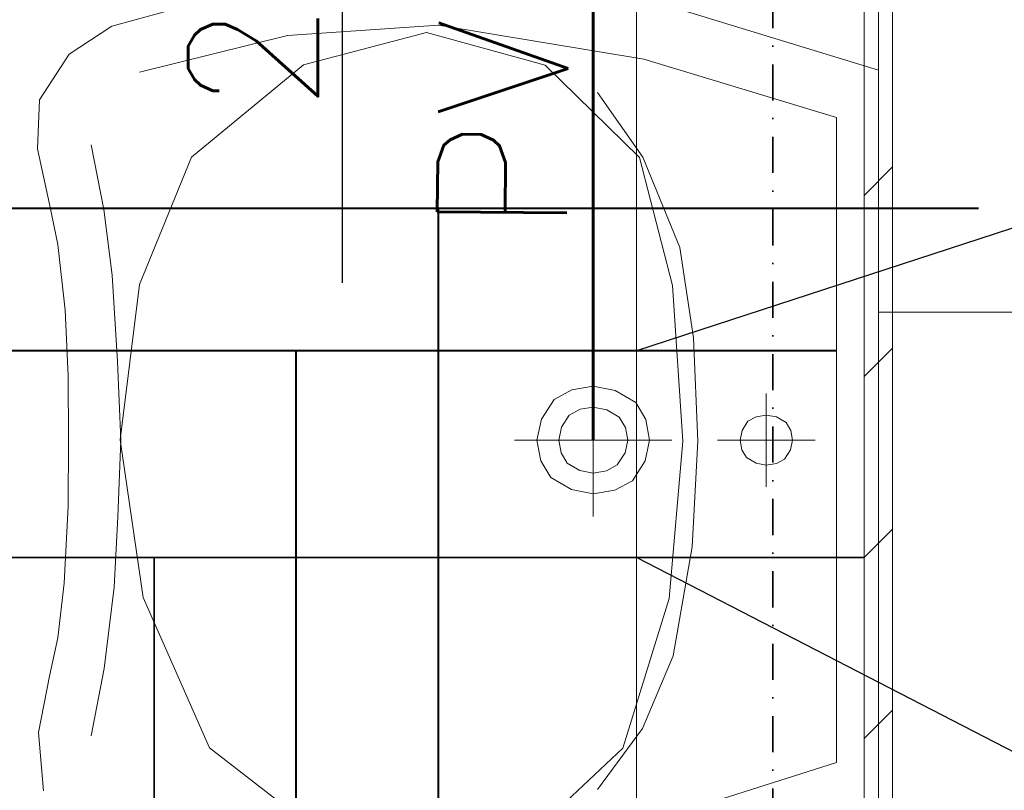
# Model space of a CAD drawing. Header units: millimetres. Extents: x 204754 to 499005, y -178579 to -103222.
# Tile 9 of 178: x 220333 to 221026, y -134855 to -134313. Entities that reach past the tile are written whole.
import ezdxf
from ezdxf import colors
from ezdxf.entities.mleader import LeaderData, LeaderLine
from ezdxf.lldxf.tags import DXFTag
from ezdxf.math import Vec2, Vec3

# ---------------------------------------------------------------- set-up
doc = ezdxf.new("R2010")
doc.units = ezdxf.units.MM
doc.header["$MEASUREMENT"] = 0
doc.linetypes.add('KRESKAKROPKAX2', pattern=[50.8, 25.4, -12.7, 0, -12.7])
doc.layers.get('0').update_dxf_attribs({"color": 252, "lineweight": 5})
for name, color, linetype, lineweight in [('G-IMPT_Nr_pióra__47', 252, 'Continuous', 5), ('IS_Ciepła_woda', 1, 'DASHDOT', 40), ('IS_KS', 34, 'Continuous', 60), ('IS_KS pod stropem', 210, 'KRESKAKROPKAX2', 35), ('IS_opisy', 7, 'Continuous', 35), ('Nowe_! NAZWY POM_Nr_pióra__19', 252, 'Continuous', 5), ('Nowe_220-A Ściany', 252, 'Continuous', 5), ('Nowe_220-A Ściany_Nr_pióra__87', 252, 'Continuous', 5), ('Nowe_Nowe_220(1)-A Ściany zewnętrzne_Nr_pióra__57', 252, 'Continuous', 5), ('SANITARNE-IS-Działka wody zimnej', 5, 'Continuous', 35)]:
    doc.layers.add(name, color=color, linetype=linetype, lineweight=lineweight)
doc.layers.add('IS_Opisy_działek_Wodociag', color=7, linetype='SOLID', true_color=0x000000)
doc.styles.add('Opisowy', font='arial.ttf')
doc.styles.add('STYLE1', font='simplex.shx')
tags = doc.linetypes.add('DASHDOT', pattern=[20, 10, -5, 0, -5]).pattern_tags.tags
tags[10:11] = [DXFTag(74, 4), DXFTag(75, 0), DXFTag(340, '0'), DXFTag(46, 0.0), DXFTag(50, 0.0), DXFTag(44, 0.0), DXFTag(45, 0.0)]
tags[8:9] = [DXFTag(74, 4), DXFTag(75, 0), DXFTag(340, '0'), DXFTag(46, 0.0), DXFTag(50, 0.0), DXFTag(44, 0.0), DXFTag(45, 0.0)]
tags[6:7] = [DXFTag(74, 4), DXFTag(75, 0), DXFTag(340, '0'), DXFTag(46, 0.0), DXFTag(50, 0.0), DXFTag(44, 0.0), DXFTag(45, 0.0)]
tags[4:5] = [DXFTag(74, 4), DXFTag(75, 0), DXFTag(340, '0'), DXFTag(46, 0.0), DXFTag(50, 0.0), DXFTag(44, 0.0), DXFTag(45, 0.0)]
tags = doc.linetypes.add('SOLID', pattern=[10, 10, 0]).pattern_tags.tags
tags[6:7] = [DXFTag(74, 4), DXFTag(75, 0), DXFTag(340, '0'), DXFTag(46, 0.0), DXFTag(50, 0.0), DXFTag(44, 0.0), DXFTag(45, 0.0)]
tags[4:5] = [DXFTag(74, 4), DXFTag(75, 0), DXFTag(340, '0'), DXFTag(46, 0.0), DXFTag(50, 0.0), DXFTag(44, 0.0), DXFTag(45, 0.0)]

# ---------------------------------------------------------------- blocks, each defined once
blk = doc.blocks.new('podkład 20251118')
at = {"layer": 'G-IMPT_Nr_pióra__47', "color": 252, "linetype": 'Continuous', "lineweight": 5}
for p, q in [((220513.83, -134285.78), (220398.07, -134317.45)), ((220513.83, -134285.78), (220398.07, -134317.45)), ((220937.11, -134348.45), (220787.73, -134302.71)), ((220937.11, -134348.45), (220787.73, -134302.71)), ((220398.07, -134317.45), (220368.04, -134337.17)), ((220398.07, -134317.45), (220368.04, -134337.17)), ((220627.67, -134316.66), (220521.66, -134323.97)), ((220627.67, -134316.66), (220521.66, -134323.97)), ((220772.12, -134340.59), (220627.67, -134316.66)), ((220772.12, -134340.59), (220627.67, -134316.66)), ((220521.66, -134323.97), (220417.44, -134349.79)), ((220521.66, -134323.97), (220417.44, -134349.79)), ((220532.97, -134344.68), (220619.32, -134321.85)), ((220532.97, -134344.68), (220619.32, -134321.85)), ((220619.32, -134321.85), (220702.81, -134344.81)), ((220619.32, -134321.85), (220702.81, -134344.81)), ((220368.04, -134337.17), (220347.23, -134369.2)), ((220368.04, -134337.17), (220347.23, -134369.2)), ((220907.57, -134381.7), (220772.12, -134340.59)), ((220907.57, -134381.7), (220772.12, -134340.59)), ((220453.99, -134409.45), (220532.97, -134344.68)), ((220453.99, -134409.45), (220532.97, -134344.68)), ((220702.81, -134344.81), (220769.08, -134409.87)), ((220702.81, -134344.81), (220769.08, -134409.87)), ((220937.11, -134868.45), (220937.11, -134348.45)), ((220937.11, -134868.45), (220937.11, -134348.45)), ((220739.48, -134364.07), (220771.42, -134409.47)), ((220739.48, -134364.07), (220771.42, -134409.47)), ((220347.23, -134369.2), (220345.7, -134403.75)), ((220347.23, -134369.2), (220345.7, -134403.75)), ((220907.57, -134835.2), (220907.57, -134381.7)), ((220907.57, -134835.2), (220907.57, -134381.7)), ((220392.54, -134446.39), (220383.45, -134400.78)), ((220392.54, -134446.39), (220383.45, -134400.78)), ((220345.7, -134403.75), (220354.2, -134442.6)), ((220345.7, -134403.75), (220354.2, -134442.6)), ((220417.44, -134499.12), (220453.99, -134409.45)), ((220417.44, -134499.12), (220453.99, -134409.45)), ((220769.08, -134409.87), (220792.24, -134499.81)), ((220769.08, -134409.87), (220792.24, -134499.81)), ((220771.42, -134409.47), (220797.4, -134473)), ((220771.42, -134409.47), (220797.4, -134473)), ((220354.2, -134442.6), (220360.06, -134471.03)), ((220354.2, -134442.6), (220360.06, -134471.03)), ((220398.22, -134492.47), (220392.54, -134446.39)), ((220398.22, -134492.47), (220392.54, -134446.39)), ((220360.06, -134471.03), (220365.34, -134517.14)), ((220360.06, -134471.03), (220365.34, -134517.14)), ((220797.4, -134473), (220807.01, -134536.52)), ((220797.4, -134473), (220807.01, -134536.52)), ((220402.06, -134553.23), (220398.22, -134492.47)), ((220402.06, -134553.23), (220398.22, -134492.47)), ((220403.94, -134608.3), (220417.44, -134499.12)), ((220403.94, -134608.3), (220417.44, -134499.12)), ((220792.24, -134499.81), (220799.64, -134609.12)), ((220792.24, -134499.81), (220799.64, -134609.12)), ((220365.34, -134517.14), (220367.48, -134563.27)), ((220365.34, -134517.14), (220367.48, -134563.27)), ((220807.01, -134536.52), (220810.19, -134609.12)), ((220807.01, -134536.52), (220810.19, -134609.12)), ((220404.35, -134608.61), (220402.06, -134553.23)), ((220404.35, -134608.61), (220402.06, -134553.23)), ((220736.61, -134662.27), (220736.61, -134554.64)), ((220736.61, -134662.27), (220736.61, -134554.64)), ((220367.48, -134563.27), (220367.57, -134608.45)), ((220367.48, -134563.27), (220367.57, -134608.45)), ((220709.05, -134579.91), (220721.43, -134573.19)), ((220709.05, -134579.91), (220721.43, -134573.19)), ((220721.43, -134573.19), (220736.61, -134570.66)), ((220721.43, -134573.19), (220736.61, -134570.66)), ((220736.61, -134570.66), (220751.99, -134573.64)), ((220736.61, -134570.66), (220751.99, -134573.64)), ((220751.99, -134573.64), (220766.48, -134582.12)), ((220751.99, -134573.64), (220766.48, -134582.12)), ((220858.28, -134575.68), (220858.28, -134641.22)), ((220858.28, -134575.68), (220858.28, -134641.22)), ((220700.17, -134593.76), (220709.05, -134579.91)), ((220700.17, -134593.76), (220709.05, -134579.91)), ((220766.48, -134582.12), (220773.52, -134593.94)), ((220766.48, -134582.12), (220773.52, -134593.94)), ((220719.71, -134590.95), (220727.3, -134586.83)), ((220719.71, -134590.95), (220727.3, -134586.83)), ((220727.3, -134586.83), (220736.61, -134585.27)), ((220727.3, -134586.83), (220736.61, -134585.27)), ((220736.61, -134585.27), (220746.04, -134587.1)), ((220736.61, -134585.27), (220746.04, -134587.1)), ((220746.04, -134587.1), (220754.94, -134592.3)), ((220746.04, -134587.1), (220754.94, -134592.3)), ((220697.05, -134608.45), (220700.17, -134593.76)), ((220697.05, -134608.45), (220700.17, -134593.76)), ((220714.26, -134599.44), (220719.71, -134590.95)), ((220714.26, -134599.44), (220719.71, -134590.95)), ((220754.94, -134592.3), (220759.25, -134599.55)), ((220754.94, -134592.3), (220759.25, -134599.55)), ((220773.52, -134593.94), (220776.17, -134608.45)), ((220773.52, -134593.94), (220776.17, -134608.45)), ((220841.27, -134601.6), (220845.42, -134595.14)), ((220841.27, -134601.6), (220845.42, -134595.14)), ((220845.42, -134595.14), (220851.19, -134592)), ((220845.42, -134595.14), (220851.19, -134592)), ((220851.19, -134592), (220858.28, -134590.82)), ((220851.19, -134592), (220858.28, -134590.82)), ((220858.28, -134590.82), (220865.45, -134592.21)), ((220858.28, -134590.82), (220865.45, -134592.21)), ((220865.45, -134592.21), (220872.22, -134596.17)), ((220865.45, -134592.21), (220872.22, -134596.17)), ((220872.22, -134596.17), (220875.5, -134601.68)), ((220872.22, -134596.17), (220875.5, -134601.68)), ((220712.35, -134608.45), (220714.26, -134599.44)), ((220712.35, -134608.45), (220714.26, -134599.44)), ((220759.25, -134599.55), (220760.88, -134608.45)), ((220759.25, -134599.55), (220760.88, -134608.45)), ((220839.82, -134608.45), (220841.27, -134601.6)), ((220839.82, -134608.45), (220841.27, -134601.6)), ((220875.5, -134601.68), (220876.74, -134608.45)), ((220875.5, -134601.68), (220876.74, -134608.45)), ((220367.57, -134608.45), (220367.3, -134654.79)), ((220367.57, -134608.45), (220367.3, -134654.79)), ((220402.32, -134662.35), (220404.35, -134608.61)), ((220402.32, -134662.35), (220404.35, -134608.61)), ((220420.02, -134719.11), (220403.94, -134608.3)), ((220420.02, -134719.11), (220403.94, -134608.3)), ((220681.24, -134608.45), (220791.98, -134608.45)), ((220681.24, -134608.45), (220791.98, -134608.45)), ((220699.7, -134622.96), (220697.05, -134608.45)), ((220699.7, -134622.96), (220697.05, -134608.45)), ((220713.98, -134617.35), (220712.35, -134608.45)), ((220713.98, -134617.35), (220712.35, -134608.45)), ((220760.88, -134608.45), (220758.97, -134617.46)), ((220760.88, -134608.45), (220758.97, -134617.46)), ((220776.17, -134608.45), (220773.06, -134623.14)), ((220776.17, -134608.45), (220773.06, -134623.14)), ((220799.64, -134609.12), (220789.9, -134719.8)), ((220799.64, -134609.12), (220789.9, -134719.8)), ((220810.19, -134609.12), (220806.11, -134683.42)), ((220810.19, -134609.12), (220806.11, -134683.42)), ((220823.98, -134608.45), (220892.58, -134608.45)), ((220823.98, -134608.45), (220892.58, -134608.45)), ((220841.06, -134615.22), (220839.82, -134608.45)), ((220841.06, -134615.22), (220839.82, -134608.45)), ((220876.74, -134608.45), (220875.28, -134615.31)), ((220876.74, -134608.45), (220875.28, -134615.31)), ((220718.29, -134624.6), (220713.98, -134617.35)), ((220718.29, -134624.6), (220713.98, -134617.35)), ((220758.97, -134617.46), (220753.52, -134625.96)), ((220758.97, -134617.46), (220753.52, -134625.96)), ((220844.34, -134620.74), (220841.06, -134615.22)), ((220844.34, -134620.74), (220841.06, -134615.22)), ((220875.28, -134615.31), (220871.14, -134621.77)), ((220875.28, -134615.31), (220871.14, -134621.77)), ((220706.74, -134634.78), (220699.7, -134622.96)), ((220706.74, -134634.78), (220699.7, -134622.96)), ((220773.06, -134623.14), (220764.17, -134636.99)), ((220773.06, -134623.14), (220764.17, -134636.99)), ((220851.11, -134624.7), (220844.34, -134620.74)), ((220851.11, -134624.7), (220844.34, -134620.74)), ((220871.14, -134621.77), (220865.37, -134624.91)), ((220871.14, -134621.77), (220865.37, -134624.91)), ((220727.18, -134629.81), (220718.29, -134624.6)), ((220727.18, -134629.81), (220718.29, -134624.6)), ((220736.61, -134631.63), (220727.18, -134629.81)), ((220736.61, -134631.63), (220727.18, -134629.81)), ((220745.93, -134630.08), (220736.61, -134631.63)), ((220745.93, -134630.08), (220736.61, -134631.63)), ((220753.52, -134625.96), (220745.93, -134630.08)), ((220753.52, -134625.96), (220745.93, -134630.08)), ((220858.28, -134626.09), (220851.11, -134624.7)), ((220858.28, -134626.09), (220851.11, -134624.7)), ((220865.37, -134624.91), (220858.28, -134626.09)), ((220865.37, -134624.91), (220858.28, -134626.09)), ((220721.24, -134643.27), (220706.74, -134634.78)), ((220721.24, -134643.27), (220706.74, -134634.78)), ((220764.17, -134636.99), (220751.8, -134643.71)), ((220764.17, -134636.99), (220751.8, -134643.71)), ((220736.61, -134646.25), (220721.24, -134643.27)), ((220736.61, -134646.25), (220721.24, -134643.27)), ((220751.8, -134643.71), (220736.61, -134646.25)), ((220751.8, -134643.71), (220736.61, -134646.25)), ((220367.3, -134654.79), (220364.58, -134709.12)), ((220367.3, -134654.79), (220364.58, -134709.12)), ((220399.65, -134711.89), (220402.32, -134662.35)), ((220399.65, -134711.89), (220402.32, -134662.35)), ((220806.11, -134683.42), (220792.89, -134760.2)), ((220806.11, -134683.42), (220792.89, -134760.2)), ((220364.58, -134709.12), (220360.01, -134747.45)), ((220364.58, -134709.12), (220360.01, -134747.45)), ((220392.64, -134769.01), (220399.65, -134711.89)), ((220392.64, -134769.01), (220399.65, -134711.89)), ((220466.79, -134824.68), (220420.02, -134719.11)), ((220466.79, -134824.68), (220420.02, -134719.11)), ((220789.9, -134719.8), (220757.43, -134825.07)), ((220789.9, -134719.8), (220757.43, -134825.07)), ((220360.01, -134747.45), (220354.2, -134774.31)), ((220360.01, -134747.45), (220354.2, -134774.31)), ((220792.89, -134760.2), (220771.15, -134811.13)), ((220792.89, -134760.2), (220771.15, -134811.13)), ((220383.45, -134816.44), (220392.64, -134769.01)), ((220383.45, -134816.44), (220392.64, -134769.01)), ((220354.2, -134774.31), (220346.49, -134813.96)), ((220354.2, -134774.31), (220346.49, -134813.96)), ((220771.15, -134811.13), (220739.48, -134854.17)), ((220771.15, -134811.13), (220739.48, -134854.17)), ((220346.49, -134813.96), (220350.02, -134855.13)), ((220346.49, -134813.96), (220350.02, -134855.13)), ((220533.95, -134876.68), (220466.79, -134824.68)), ((220533.95, -134876.68), (220466.79, -134824.68)), ((220757.43, -134825.07), (220702.15, -134876.8)), ((220757.43, -134825.07), (220702.15, -134876.8)), ((220775.88, -134876.8), (220907.57, -134835.2)), ((220775.88, -134876.8), (220907.57, -134835.2))]:
    blk.add_line(p, q, dxfattribs=at)
at = {"layer": 'Nowe_! NAZWY POM_Nr_pióra__19', "color": 252, "linetype": 'Continuous', "lineweight": 5}
blk.add_line((220767.11, -135078.45), (220767.11, -133178.45), dxfattribs=at)
at = {"layer": 'Nowe_220-A Ściany', "color": 252, "linetype": 'Continuous', "lineweight": 5}
for p, q in [((220927.11, -134436.47), (220947.11, -134416.47)), ((220927.11, -134563.75), (220947.11, -134543.75)), ((220927.11, -134691.03), (220947.11, -134671.03)), ((220927.11, -134818.31), (220947.11, -134798.31))]:
    blk.add_line(p, q, dxfattribs=at)
at = {"layer": 'Nowe_220-A Ściany_Nr_pióra__87', "color": 252, "linetype": 'Continuous', "lineweight": 5}
for p, q in [((220947.11, -135078.45), (220947.11, -134118.45)), ((220927.11, -134138.45), (220927.11, -135078.45))]:
    blk.add_line(p, q, dxfattribs=at)
at = {"layer": 'Nowe_Nowe_220(1)-A Ściany zewnętrzne_Nr_pióra__57', "color": 252, "linetype": 'Continuous', "lineweight": 5}
for p, q in [((220937.11, -134518.45), (220937.11, -133178.45)), ((221146.97, -134518.45), (220937.11, -134518.45))]:
    blk.add_line(p, q, dxfattribs=at)
blk = doc.blocks.new('_None')

msp = doc.modelspace()

# ---------------------------------------------------------------- linework, layer by layer
at = {"layer": 'IS_Ciepła_woda', "color": 215, "true_color": 0xa953a0}
for p, q in [((221007.57, -134445.74), (218700.64, -134445.74)), ((220627.77, -135491.69), (220627.77, -134445.74))]:
    msp.add_line(p, q, dxfattribs=at)
at = {"layer": 'IS_Ciepła_woda'}
for p, q in [((220907.57, -134545.74), (218600.64, -134545.74)), ((220527.77, -135591.69), (220527.77, -134545.74))]:
    msp.add_line(p, q, dxfattribs=at)
at = {"layer": 'IS_KS'}
msp.add_line((220736.61, -134608.45), (220736.61, -134033.99), dxfattribs=at)
at = {"layer": 'IS_KS pod stropem'}
msp.add_line((220862.85, -134038.99), (220862.85, -135292.89), dxfattribs=at)
at = {"layer": 'IS_opisy', "lineweight": 25}
msp.add_line((220560.2, -134497.99), (220560.34, -134013.49), dxfattribs=at)
at = {"layer": 'IS_Opisy_działek_Wodociag'}
for p, q in [((221251.29, -134387.62), (220767.11, -134545.74)), ((221249.89, -134940.22), (220767.11, -134691.03))]:
    msp.add_line(p, q, dxfattribs=at)
at = {"layer": 'SANITARNE-IS-Działka wody zimnej'}
for p, q in [((220927.11, -134691.03), (218500.64, -134691.03)), ((220427.77, -135691.69), (220427.77, -134691.03))]:
    msp.add_line(p, q, dxfattribs=at)

# ---------------------------------------------------------------- block references
msp.add_blockref('podkład 20251118', (0, 0))

# ---------------------------------------------------------------- texts
at = {"layer": 'IS_opisy', "lineweight": 25, "ltscale": 2, "style": 'STYLE1'}
for s, rotation, p in [('2,0%%%', 89.97814, (220542.98, -134378.51)), ('PVC50', 89.58472, (220718.03, -134464.36))]:
    msp.add_text(s, height=91.188, rotation=rotation, dxfattribs=at).set_placement(p)

# ---------------------------------------------------------------- leaders
at = {"layer": 'IS_opisy', "lineweight": 25}
ml = msp.add_multileader_mtext('Standard', dxfattribs=at)
ml.set_content('{\\fArial Narrow|b0|i0|c238|p34;Instalacje prowadzić pod stropem}', color=256, style='Opisowy')
ml.set_leader_properties()
ml.set_arrow_properties(name='NONE')
ml.build(insert=Vec2(0, 0))
ml.multileader.update_dxf_attribs({"dogleg_length": 0.1, "arrow_head_size": 8.61})
ctx = ml.context
ctx.base_point, ctx.char_height, ctx.arrow_head_size, ctx.landing_gap_size, ctx.plane_origin, ctx.plane_x_axis, ctx.plane_y_axis = Vec3(222166.02, -134120.11), 168, 8.61, 0.861, Vec3(216388.6, -136682.59), Vec3(1, -0.000005), Vec3(0.000005, 1)
ctx.text_align_type = 2
notes = []
notes.append((ctx, [(1, (1, 1, 0), (222165.92, -134120.11), (1, -0.000005), 0.1, [(0, [(220862.85, -134251)], 256, [])])]))
ctx.mtext.insert, ctx.mtext.text_direction, ctx.mtext.rotation, ctx.mtext.width, ctx.mtext.alignment, ctx.mtext.flow_direction = Vec3(224242.13, -134012.8), Vec3(1, -0.000005), 6.283181, 2253.5296, 3, 5
for ctx, leaders in notes:
    for number, flags, end, landing, length, lines in leaders:
        leader = LeaderData()
        leader.index, (leader.has_last_leader_line, leader.has_dogleg_vector, leader.attachment_direction) = number, flags
        leader.last_leader_point, leader.dogleg_vector, leader.dogleg_length = Vec3(end), Vec3(landing), length
        for number, points, colour, breaks in lines:
            line = LeaderLine()
            line.index, line.vertices, line.color, line.breaks = number, Vec3.list(points), colors.encode_raw_color(colour), breaks
            leader.lines.append(line)
        ctx.leaders.append(leader)

doc.saveas('drawing.dxf')
